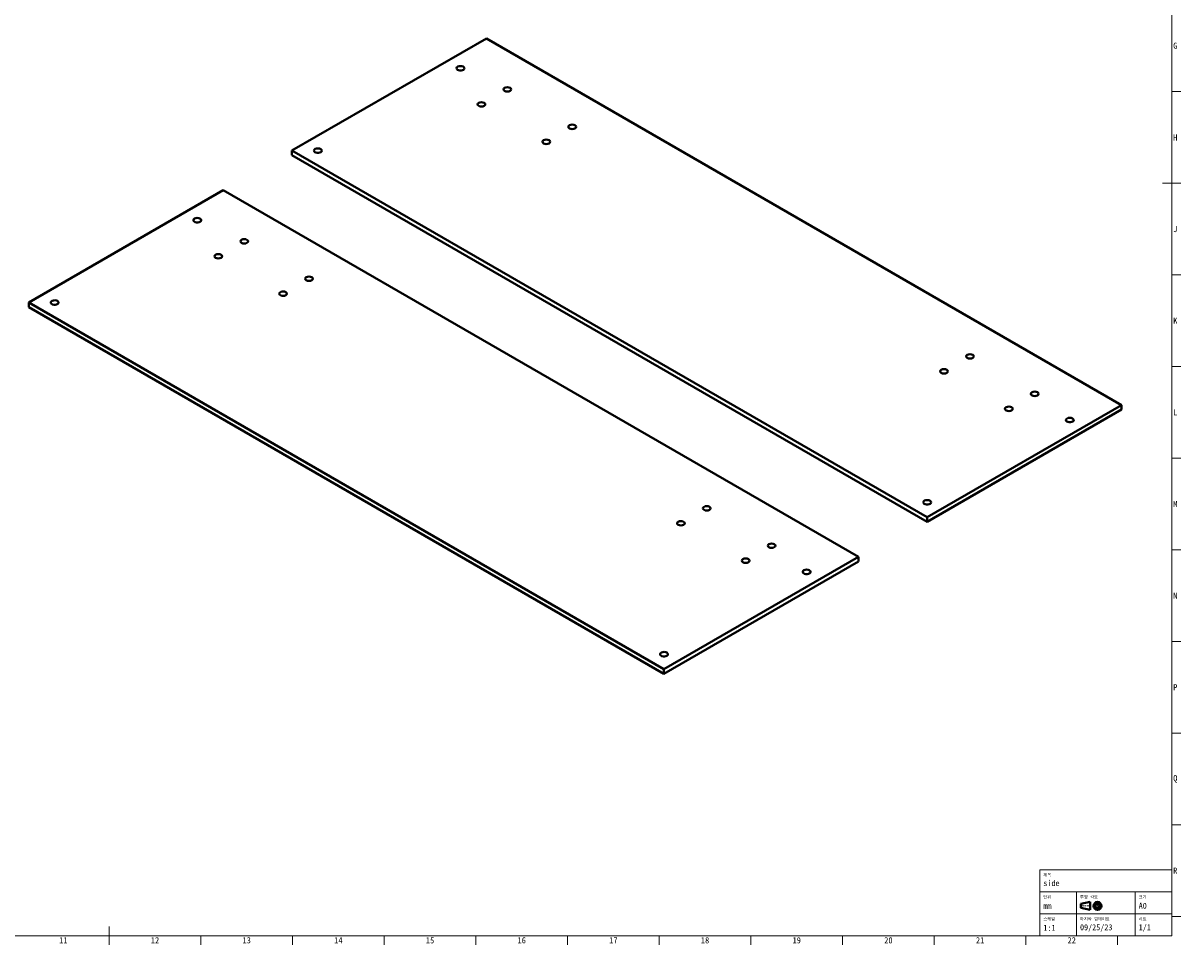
# Model space of a CAD drawing. Header units: millimetres. Extents: x 15 to 1184, y 5 to 836.
# Tile 2 of 3: x 553 to 1184, y 5 to 508. Entities that reach past the tile are written whole.
import ezdxf

# ---------------------------------------------------------------- set-up
doc = ezdxf.new("R2010")
doc.units = ezdxf.units.MM
doc.layers.add('기하구조', color=7, linetype='Continuous')
doc.layers.add('테두리', color=7, linetype='Continuous')
doc.styles.add('Shapr0', font='txt', dxfattribs={"height": 3.3495})
doc.styles.add('Shapr10', font='txt', dxfattribs={"height": 3.3495})
doc.styles.add('Shapr11', font='txt', dxfattribs={"height": 3.3495})
doc.styles.add('Shapr12', font='txt', dxfattribs={"height": 3.3495})
doc.styles.add('Shapr13', font='txt', dxfattribs={"height": 3.3495})
doc.styles.add('Shapr14', font='txt', dxfattribs={"height": 3.3495})
doc.styles.add('Shapr2', font='txt', dxfattribs={"height": 3.3495})
doc.styles.add('Shapr3', font='txt', dxfattribs={"height": 3.3495})
doc.styles.add('Shapr4', font='txt', dxfattribs={"height": 3.3495})
doc.styles.add('Shapr5', font='txt', dxfattribs={"height": 3.3495})
doc.styles.add('Shapr6', font='txt', dxfattribs={"height": 3.3495})
doc.styles.add('Shapr7', font='txt', dxfattribs={"height": 3.3495})
doc.styles.add('Shapr8', font='txt', dxfattribs={"height": 3.3495})
doc.styles.add('Shapr9', font='txt', dxfattribs={"height": 3.3495})

# ---------------------------------------------------------------- blocks, each defined once
blk = doc.blocks.new('*U2')
at = {"layer": '테두리', "linetype": 'Continuous', "lineweight": 15}
for p, q in [((1179, 46), (1107, 46)), ((1107, 10), (1107, 46)), ((1179, 10), (1179, 46)), ((1179, 34), (1107, 34)), ((1127, 10), (1127, 34)), ((1159, 10), (1159, 34)), ((1129, 26.23), (1131.38, 26.23)), ((1131.82, 26.23), (1132.25, 26.23)), ((1135.07, 26.23), (1132.68, 26.23)), ((1137.88, 26.23), (1135.93, 26.23)), ((1138.32, 26.23), (1138.75, 26.23)), ((1138.53, 26.88), (1138.53, 28.83)), ((1138.53, 26.02), (1138.53, 26.45)), ((1138.53, 25.58), (1138.53, 23.63)), ((1139.18, 26.23), (1141.13, 26.23)), ((1179, 22), (1107, 22)), ((1179, 10), (1107, 10))]:
    blk.add_line(p, q, dxfattribs=at)
at = {"layer": '테두리', "linetype": 'Continuous', "lineweight": 40}
for p, q in [((1129.43, 27.32), (1134.63, 28.4)), ((1129.43, 27.32), (1129.43, 25.15)), ((1134.63, 28.4), (1134.63, 24.07)), ((1129.43, 25.15), (1134.63, 24.07))]:
    blk.add_line(p, q, dxfattribs=at)
for radius in [2.17, 1.08]:
    blk.add_circle((1138.53, 26.23), radius, dxfattribs=at)

msp = doc.modelspace()

# ---------------------------------------------------------------- linework, layer by layer
at = {"layer": '기하구조', "linetype": 'Continuous', "lineweight": 40}
for p, q in [((805.22, 499.55), (699.15, 438.31)), ((1151.7, 299.51), (805.22, 499.55)), ((1045.64, 238.27), (699.15, 438.31)), ((699.15, 435.86), (699.15, 438.31)), ((1045.64, 235.82), (699.15, 435.86)), ((661.68, 416.68), (555.61, 355.44)), ((1008.16, 216.63), (661.68, 416.68)), ((555.61, 355.44), (555.61, 352.99)), ((902.09, 155.4), (555.61, 355.44)), ((902.09, 152.95), (555.61, 352.99)), ((1151.7, 299.51), (1045.64, 238.27)), ((1151.7, 297.06), (1045.64, 235.82)), ((1151.7, 297.06), (1151.7, 299.51)), ((1045.64, 235.82), (1045.64, 238.27)), ((1008.16, 216.63), (902.09, 155.4)), ((1008.16, 216.63), (1008.16, 214.18)), ((1008.16, 214.18), (902.09, 152.95)), ((902.09, 155.4), (902.09, 152.95))]:
    msp.add_line(p, q, dxfattribs=at)
for centre, major_axis, start_param, end_param in [((791.08, 483.22), (-2.15, 0), 1.734315, 7.690463), ((791.08, 480.77), (-2.15, 0), 4.548871, 4.875907), ((791.08, 483.22), (-2.15, 0), 1.407278, 1.734315), ((713.3, 438.31), (2.15, 0), 0, 4.548871), ((713.3, 435.86), (2.15, 0), 1.407278, 1.734315), ((713.3, 438.31), (2.15, 0), 4.548871, 4.875907), ((713.3, 438.31), (2.15, 0), 4.875907, 6.283185), ((647.54, 400.35), (-2.15, 0), 1.734315, 7.690463), ((647.54, 397.9), (-2.15, 0), 4.548871, 4.875907), ((647.54, 400.35), (-2.15, 0), 1.407278, 1.734315), ((569.75, 355.44), (2.15, 0), 6.283185, 10.832056), ((569.75, 352.99), (2.15, 0), 1.407278, 1.734315), ((569.75, 355.44), (2.15, 0), 4.548871, 4.875907), ((569.75, 355.44), (2.15, 0), 4.875907, 6.283185), ((1123.42, 291.34), (-2.15, 0), 1.734315, 7.690463), ((1123.42, 288.89), (-2.15, 0), 4.548871, 4.875907), ((1123.42, 291.34), (-2.15, 0), 1.407278, 1.734315), ((1045.64, 246.44), (2.15, 0), 0, 4.548871), ((1045.64, 246.44), (2.15, 0), 4.875907, 6.283185), ((1045.64, 243.99), (2.15, 0), 1.407278, 1.734315), ((1045.64, 246.44), (2.15, 0), 4.548871, 4.875907), ((979.88, 208.47), (-2.15, 0), 1.734315, 7.690463), ((979.88, 206.02), (-2.15, 0), 4.548871, 4.875907), ((979.88, 208.47), (-2.15, 0), 1.407278, 1.734315), ((902.09, 163.56), (2.15, 0), 0, 4.548871), ((902.09, 161.11), (2.15, 0), 1.407278, 1.734315), ((902.09, 163.56), (2.15, 0), 4.548871, 4.875907), ((902.09, 163.56), (2.15, 0), 4.875907, 6.283185)]:
    msp.add_ellipse(centre, major_axis=major_axis, ratio=0.57735, start_param=start_param, end_param=end_param, dxfattribs=at)
for centre, major_axis in [((816.67, 471.71), (2.1, 0)), ((802.53, 463.54), (2.1, 0)), ((852.03, 451.3), (2.1, 0)), ((837.89, 443.13), (2.1, 0)), ((673.13, 388.83), (-2.1, 0)), ((658.99, 380.67), (-2.1, 0)), ((708.49, 368.42), (-2.1, 0)), ((694.34, 360.26), (-2.1, 0)), ((1068.97, 326.04), (2.1, 0)), ((1054.83, 317.88), (2.1, 0)), ((1104.33, 305.63), (2.1, 0)), ((1090.18, 297.47), (2.1, 0)), ((925.43, 243.17), (-2.1, 0)), ((911.29, 235.01), (-2.1, 0)), ((960.78, 222.76), (-2.1, 0)), ((946.64, 214.59), (-2.1, 0))]:
    msp.add_ellipse(centre, major_axis=major_axis, ratio=0.57735, dxfattribs=at)
at = {"layer": '테두리', "linetype": 'Continuous', "lineweight": 15}
for p, q in [((1179, 10), (1179, 831)), ((1179, 470.5), (1184, 470.5)), ((1174, 420.5), (1184, 420.5)), ((1179, 370.5), (1184, 370.5)), ((1179, 320.5), (1184, 320.5)), ((1179, 270.5), (1184, 270.5)), ((1179, 220.5), (1184, 220.5)), ((1179, 170.5), (1184, 170.5)), ((1179, 120.5), (1184, 120.5)), ((1179, 70.5), (1184, 70.5)), ((1179, 20.5), (1184, 20.5)), ((599.5, 15), (599.5, 5)), ((20, 10), (1179, 10)), ((649.5, 10), (649.5, 5)), ((699.5, 10), (699.5, 5)), ((749.5, 10), (749.5, 5)), ((799.5, 10), (799.5, 5)), ((849.5, 10), (849.5, 5)), ((899.5, 10), (899.5, 5)), ((949.5, 10), (949.5, 5)), ((999.5, 10), (999.5, 5)), ((1049.5, 10), (1049.5, 5)), ((1099.5, 10), (1099.5, 5)), ((1149.5, 10), (1149.5, 5))]:
    msp.add_line(p, q, dxfattribs=at)

# ---------------------------------------------------------------- block references
msp.add_blockref('*U2', (0, 0))

# ---------------------------------------------------------------- texts
at = {"layer": '테두리', "linetype": 'Continuous', "lineweight": 15, "width": 3.3495, "style": 'Shapr0'}
for s, insert, char_height, attachment_point in [('G', (1179.83, 495.5), 3.35, 4), ('H', (1179.83, 445.5), 3.35, 4), ('J', (1179.83, 395.5), 3.35, 4), ('K', (1179.83, 345.5), 3.35, 4), ('L', (1179.83, 295.5), 3.35, 4), ('M', (1179.83, 245.5), 3.35, 4), ('N', (1179.83, 195.5), 3.35, 4), ('P', (1179.83, 145.5), 3.35, 4), ('Q', (1179.83, 95.5), 3.35, 4), ('R', (1179.83, 45.5), 3.35, 4), ('11', (574.5, 9.17), 3.349, 2), ('12', (624.5, 9.17), 3.349, 2), ('13', (674.5, 9.17), 3.349, 2), ('14', (724.5, 9.17), 3.349, 2), ('15', (774.5, 9.17), 3.349, 2), ('16', (824.5, 9.17), 3.349, 2), ('17', (874.5, 9.17), 3.349, 2), ('18', (924.5, 9.17), 3.349, 2), ('19', (974.5, 9.17), 3.349, 2), ('20', (1024.5, 9.17), 3.349, 2), ('21', (1074.5, 9.17), 3.349, 2), ('22', (1124.5, 9.17), 3.349, 2)]:
    msp.add_mtext(s, dxfattribs=dict(at, insert=insert, char_height=char_height, attachment_point=attachment_point))
at = {"layer": '테두리', "linetype": 'Continuous', "lineweight": 15, "attachment_point": 1}
for s, insert, char_height, style in [('제목', (1109, 43.98), 1.65, 'Shapr2'), ('side', (1109, 40.32), 3.25, 'Shapr3'), ('단위', (1109, 31.98), 1.65, 'Shapr4'), ('투영 각도', (1129, 31.98), 1.65, 'Shapr6'), ('크기', (1161, 31.98), 1.65, 'Shapr7'), ('mm', (1109, 27.9), 3.25, 'Shapr5'), ('A0', (1161, 27.97), 3.25, 'Shapr8'), ('스케일', (1109, 19.98), 1.65, 'Shapr9'), ('마지막 업데이트', (1129, 19.98), 1.65, 'Shapr11'), ('시트', (1161, 19.98), 1.65, 'Shapr13'), ('1:1', (1109, 15.9), 3.25, 'Shapr10'), ('09/25/23', (1129, 16.2), 3.25, 'Shapr12'), ('1/1', (1161, 16.2), 3.25, 'Shapr14')]:
    msp.add_mtext(s, dxfattribs=dict(at, insert=insert, char_height=char_height, style=style))

doc.saveas('drawing.dxf')
